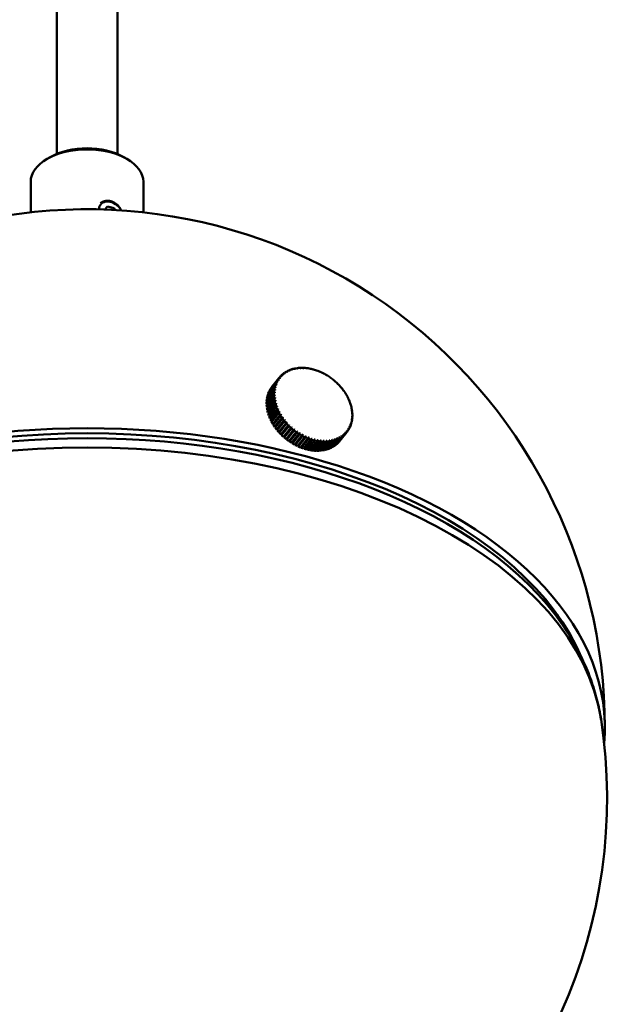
# Model space of a CAD drawing. Header units: millimetres. Extents: x 849 to 4035, y 828 to 3843.
# Tile 105 of 105: x 3930 to 3999, y 1602 to 1715. Entities that reach past the tile are written whole.
import ezdxf

# ---------------------------------------------------------------- set-up
doc = ezdxf.new("R2010")
doc.units = ezdxf.units.MM
doc.header["$LTSCALE"] = 15
doc.layers.add('Widoczne (ISO)', color=7, linetype='Continuous', lineweight=50)
doc.layers.add('Widoczne wąskie (ISO)', color=7, linetype='Continuous', lineweight=50)

msp = doc.modelspace()

# ---------------------------------------------------------------- linework, layer by layer
at = {"layer": 'Widoczne (ISO)'}
for p, q in [((3934.68, 2105.15), (3934.68, 1699.71)), ((3941.68, 2105.15), (3941.68, 1699.71)), ((3933.93, 1699.35), (3933.58, 1699.14)), ((3942.42, 1699.35), (3942.77, 1699.14)), ((3931.68, 1696.49), (3931.68, 1692.98)), ((3944.68, 1696.49), (3944.68, 1692.98)), ((3940.25, 1693.3), (3940.53, 1693.67)), ((3940.53, 1693.67), (3941.32, 1693.46)), ((3941.32, 1693.46), (3941.16, 1693.26)), ((3941.32, 1693.46), (3941.43, 1693.25)), ((3960.96, 1674.45), (3961, 1674.5)), ((3961.22, 1674.61), (3961.26, 1674.66)), ((3961.5, 1674.74), (3961.53, 1674.79)), ((3961.79, 1674.85), (3961.83, 1674.89)), ((3962.1, 1674.93), (3962.13, 1674.97)), ((3962.42, 1674.99), (3962.45, 1675.02)), ((3962.76, 1675.02), (3962.78, 1675.05)), ((3963.1, 1675.03), (3963.12, 1675.05)), ((3963.45, 1675.01), (3963.47, 1675.03)), ((3963.81, 1674.96), (3963.82, 1674.98)), ((3964.17, 1674.89), (3964.18, 1674.9)), ((3964.52, 1674.79), (3964.54, 1674.8)), ((3964.88, 1674.66), (3964.89, 1674.67)), ((3965.23, 1674.52), (3965.24, 1674.52)), ((3960.02, 1673.35), (3959.17, 1672.3)), ((3959.21, 1672.37), (3960.05, 1673.42)), ((3960.16, 1673.61), (3959.31, 1672.56)), ((3959.35, 1672.63), (3960.19, 1673.67)), ((3960.32, 1673.85), (3959.47, 1672.8)), ((3959.52, 1672.86), (3960.36, 1673.91)), ((3960.38, 1673.94), (3959.54, 1672.89)), ((3960.12, 1673.35), (3960.12, 1673.35)), ((3960.51, 1674.07), (3960.55, 1674.13)), ((3960.73, 1674.27), (3960.77, 1674.33)), ((3965.58, 1674.34), (3965.58, 1674.35)), ((3965.91, 1674.15), (3965.92, 1674.16)), ((3966.24, 1673.93), (3966.25, 1673.94)), ((3966.55, 1673.7), (3966.56, 1673.7)), ((3966.79, 1673.52), (3966.78, 1673.51)), ((3967.07, 1673.25), (3967.07, 1673.24)), ((3958.9, 1671.2), (3959.75, 1672.25)), ((3959.75, 1672.17), (3958.9, 1671.12)), ((3959.77, 1672.48), (3958.93, 1671.43)), ((3958.94, 1671.51), (3959.78, 1672.56)), ((3959.83, 1672.78), (3958.98, 1671.74)), ((3959, 1671.81), (3959.85, 1672.86)), ((3959.91, 1673.07), (3959.07, 1672.03)), ((3959.09, 1672.1), (3959.94, 1673.14)), ((3959.11, 1672.09), (3959.09, 1672.1)), ((3959.22, 1672.36), (3959.21, 1672.37)), ((3959.36, 1672.62), (3959.35, 1672.63)), ((3959.52, 1672.86), (3959.52, 1672.86)), ((3959.81, 1672.18), (3959.86, 1672.24)), ((3959.85, 1672.49), (3959.89, 1672.54)), ((3959.91, 1672.79), (3959.94, 1672.83)), ((3960, 1673.07), (3960.02, 1673.1)), ((3967.34, 1672.97), (3967.34, 1672.96)), ((3967.6, 1672.68), (3967.59, 1672.67)), ((3967.83, 1672.37), (3967.82, 1672.36)), ((3958.9, 1670.88), (3959.74, 1671.93)), ((3959.75, 1671.85), (3958.9, 1670.8)), ((3958.95, 1671.19), (3958.9, 1671.2)), ((3958.92, 1670.56), (3959.76, 1671.6)), ((3959.77, 1671.52), (3958.93, 1670.47)), ((3958.98, 1671.5), (3958.94, 1671.51)), ((3958.97, 1670.23), (3959.81, 1671.27)), ((3959.83, 1671.19), (3958.99, 1670.14)), ((3959.03, 1671.8), (3959, 1671.81)), ((3959.13, 1669.89), (3960, 1670.96)), ((3959.79, 1671.86), (3959.85, 1671.93)), ((3959.81, 1671.53), (3959.87, 1671.61)), ((3959.84, 1671.19), (3959.92, 1671.29)), ((3968.04, 1672.06), (3968.03, 1672.04)), ((3968.22, 1671.73), (3968.21, 1671.72)), ((3968.39, 1671.4), (3968.37, 1671.39)), ((3968.52, 1671.07), (3968.51, 1671.05)), ((3958.96, 1670.87), (3958.9, 1670.88)), ((3958.99, 1670.55), (3958.92, 1670.56)), ((3959.05, 1670.22), (3958.97, 1670.23)), ((3959.05, 1669.89), (3959.89, 1670.94)), ((3959.13, 1669.89), (3959.05, 1669.89)), ((3959.91, 1670.86), (3959.07, 1669.81)), ((3959.13, 1669.89), (3959.13, 1669.89)), ((3959.15, 1669.56), (3959.99, 1670.61)), ((3960.02, 1670.52), (3959.18, 1669.47)), ((3959.23, 1669.56), (3960.1, 1670.64)), ((3959.28, 1669.23), (3960.12, 1670.27)), ((3960.16, 1670.19), (3959.32, 1669.14)), ((3959.36, 1669.24), (3960.23, 1670.31)), ((3959.43, 1668.9), (3960.28, 1669.94)), ((3960.32, 1669.86), (3959.48, 1668.81)), ((3959.51, 1668.91), (3960.38, 1669.99)), ((3968.63, 1670.74), (3968.61, 1670.71)), ((3968.72, 1670.4), (3968.69, 1670.37)), ((3968.77, 1670.07), (3968.74, 1670.04)), ((3959.23, 1669.56), (3959.15, 1669.56)), ((3959.24, 1669.55), (3959.23, 1669.56)), ((3959.36, 1669.24), (3959.28, 1669.23)), ((3959.37, 1669.21), (3959.36, 1669.24)), ((3959.51, 1668.91), (3959.43, 1668.9)), ((3959.53, 1668.88), (3959.51, 1668.91)), ((3959.61, 1668.57), (3960.46, 1669.62)), ((3960.51, 1669.54), (3959.66, 1668.49)), ((3959.69, 1668.6), (3960.56, 1669.67)), ((3959.82, 1668.25), (3960.66, 1669.3)), ((3960.72, 1669.22), (3959.87, 1668.17)), ((3959.89, 1668.28), (3960.76, 1669.36)), ((3960.04, 1667.94), (3960.89, 1668.99)), ((3960.11, 1667.98), (3960.98, 1669.06)), ((3960.95, 1668.91), (3960.11, 1667.87)), ((3960.29, 1667.65), (3961.14, 1668.69)), ((3960.35, 1667.69), (3961.22, 1668.77)), ((3968.72, 1668.81), (3968.68, 1668.77)), ((3968.77, 1669.11), (3968.74, 1669.07)), ((3968.8, 1669.74), (3968.77, 1669.71)), ((3968.8, 1669.42), (3968.77, 1669.38)), ((3959.69, 1668.6), (3959.61, 1668.57)), ((3959.72, 1668.55), (3959.69, 1668.6)), ((3959.89, 1668.28), (3959.82, 1668.25)), ((3959.92, 1668.24), (3959.89, 1668.28)), ((3960.11, 1667.98), (3960.04, 1667.94)), ((3960.15, 1667.93), (3960.11, 1667.98)), ((3960.35, 1667.69), (3960.29, 1667.65)), ((3960.41, 1667.63), (3960.35, 1667.69)), ((3961.2, 1668.62), (3960.36, 1667.57)), ((3960.56, 1667.36), (3961.4, 1668.41)), ((3960.61, 1667.41), (3961.48, 1668.49)), ((3961.47, 1668.34), (3960.63, 1667.29)), ((3960.84, 1667.09), (3961.69, 1668.14)), ((3960.89, 1667.15), (3961.76, 1668.22)), ((3961.76, 1668.07), (3960.92, 1667.03)), ((3961.14, 1666.84), (3961.99, 1667.89)), ((3962.07, 1667.83), (3961.22, 1666.78)), ((3962.13, 1667.91), (3961.27, 1666.84)), ((3961.46, 1666.61), (3962.3, 1667.65)), ((3962.38, 1667.59), (3961.54, 1666.55)), ((3962.45, 1667.69), (3961.58, 1666.61)), ((3968.16, 1667.65), (3967.32, 1666.61)), ((3968.23, 1667.74), (3968.19, 1667.68)), ((3968.39, 1667.98), (3968.35, 1667.93)), ((3968.53, 1668.24), (3968.49, 1668.19)), ((3968.64, 1668.52), (3968.6, 1668.47)), ((3960.61, 1667.41), (3960.56, 1667.36)), ((3960.68, 1667.35), (3960.61, 1667.41)), ((3960.89, 1667.15), (3960.84, 1667.09)), ((3960.96, 1667.09), (3960.89, 1667.15)), ((3961.27, 1666.84), (3961.19, 1666.9)), ((3961.22, 1666.78), (3961.27, 1666.84)), ((3961.58, 1666.61), (3961.5, 1666.66)), ((3961.54, 1666.55), (3961.58, 1666.61)), ((3961.78, 1666.39), (3962.63, 1667.44)), ((3961.9, 1666.41), (3961.83, 1666.45)), ((3962.71, 1667.38), (3961.87, 1666.34)), ((3962.77, 1667.48), (3961.9, 1666.41)), ((3962.12, 1666.19), (3962.96, 1667.24)), ((3963.05, 1667.19), (3962.21, 1666.15)), ((3963.1, 1667.3), (3962.23, 1666.22)), ((3962.46, 1666.02), (3963.31, 1667.07)), ((3963.4, 1667.03), (3962.55, 1665.98)), ((3963.44, 1667.13), (3962.57, 1666.06)), ((3962.81, 1665.87), (3963.66, 1666.92)), ((3963.75, 1666.88), (3962.9, 1665.84)), ((3963.78, 1666.99), (3962.91, 1665.91)), ((3963.17, 1665.74), (3964.01, 1666.79)), ((3964.13, 1666.87), (3963.26, 1665.8)), ((3964.1, 1666.76), (3963.26, 1665.72)), ((3963.52, 1665.64), (3964.37, 1666.69)), ((3964.48, 1666.78), (3963.61, 1665.7)), ((3964.46, 1666.67), (3963.61, 1665.62)), ((3963.88, 1665.57), (3964.72, 1666.61)), ((3964.83, 1666.71), (3963.96, 1665.63)), ((3964.81, 1666.6), (3963.97, 1665.55)), ((3964.23, 1665.52), (3965.08, 1666.56)), ((3965.17, 1666.66), (3964.3, 1665.59)), ((3965.16, 1666.55), (3964.32, 1665.51)), ((3964.58, 1665.49), (3965.42, 1666.54)), ((3965.51, 1666.54), (3964.67, 1665.49)), ((3964.92, 1665.49), (3965.76, 1666.54)), ((3965.85, 1666.54), (3965, 1665.5)), ((3965.25, 1665.52), (3966.09, 1666.57)), ((3966.18, 1666.58), (3965.33, 1665.53)), ((3965.51, 1666.65), (3965.42, 1666.54)), ((3965.57, 1665.57), (3966.41, 1666.62)), ((3966.49, 1666.64), (3965.65, 1665.59)), ((3965.84, 1666.65), (3965.77, 1666.56)), ((3965.88, 1665.65), (3966.72, 1666.7)), ((3966.8, 1666.73), (3965.95, 1665.68)), ((3966.16, 1666.69), (3966.1, 1666.61)), ((3966.17, 1665.76), (3967.01, 1666.81)), ((3967.08, 1666.84), (3966.24, 1665.79)), ((3966.47, 1666.74), (3966.41, 1666.68)), ((3966.44, 1665.89), (3967.29, 1666.94)), ((3967.35, 1666.97), (3966.51, 1665.93)), ((3966.7, 1666.04), (3967.54, 1667.09)), ((3966.76, 1666.82), (3966.72, 1666.77)), ((3967.61, 1667.13), (3966.76, 1666.09)), ((3966.93, 1666.22), (3967.78, 1667.27)), ((3967.84, 1667.31), (3966.99, 1666.27)), ((3967.04, 1666.93), (3967, 1666.88)), ((3967.15, 1666.42), (3967.99, 1667.46)), ((3968.05, 1667.52), (3967.2, 1666.47)), ((3967.2, 1666.47), (3967.2, 1666.48)), ((3967.3, 1667.05), (3967.27, 1667.02)), ((3967.53, 1667.2), (3967.52, 1667.19)), ((3961.87, 1666.34), (3961.9, 1666.41)), ((3962.23, 1666.22), (3962.17, 1666.25)), ((3962.21, 1666.15), (3962.23, 1666.22)), ((3962.57, 1666.06), (3962.51, 1666.08)), ((3962.55, 1665.98), (3962.57, 1666.06)), ((3962.91, 1665.91), (3962.86, 1665.93)), ((3962.9, 1665.84), (3962.91, 1665.91)), ((3963.26, 1665.8), (3963.22, 1665.81)), ((3963.26, 1665.72), (3963.26, 1665.8)), ((3963.61, 1665.7), (3963.58, 1665.71)), ((3963.61, 1665.62), (3963.61, 1665.7)), ((3963.96, 1665.63), (3963.94, 1665.64)), ((3963.97, 1665.55), (3963.96, 1665.63)), ((3964.3, 1665.59), (3964.29, 1665.59)), ((3964.32, 1665.51), (3964.3, 1665.59)), ((3964.67, 1665.49), (3964.64, 1665.57)), ((3965, 1665.5), (3964.98, 1665.57)), ((3965.33, 1665.53), (3965.31, 1665.59)), ((3965.65, 1665.59), (3965.62, 1665.64)), ((3965.95, 1665.68), (3965.93, 1665.72)), ((3966.24, 1665.79), (3966.22, 1665.82)), ((3966.51, 1665.93), (3966.49, 1665.95)), ((3966.76, 1666.09), (3966.75, 1666.1)), ((3966.99, 1666.27), (3966.98, 1666.28)), ((3990.88, 1648.58), (3993.05, 1645.41)), ((3994.18, 1643.63), (3994.18, 1643.84))]:
    msp.add_line(p, q, dxfattribs=at)
for centre, radius, start, end in [((3938.18, 1633.59), 59.75, 0, 109.602), ((3938.18, 1625.42), 60, 171.2634, 8.7366)]:
    msp.add_arc(centre, radius, start, end, dxfattribs=at)
for centre, major_axis, ratio, start_param, end_param in [((3938.18, 1696.49), (-6.5, 0), 0.57735, 3.141593, 6.283185), ((3938.18, 1696.9), (-6, 0), 0.57735, 3.926991, 5.497787), ((3940.92, 1692.95), (-1.17, 0.94), 0.739997, 4.171838, 6.818875), ((3964.27, 1670.8), (-3.89, 3.14), 0.739997, 6.077332, 6.135872), ((3962.02, 1668.03), (-4.11, 5.97), 0.657001, 5.650111, 5.665648), ((3964.27, 1670.8), (-3.89, 3.14), 0.739997, 5.998793, 6.057332), ((3962.09, 1668.07), (4.11, -5.97), 0.657001, 2.508519, 2.524056), ((3964.31, 1670.84), (-3.83, 3.09), 0.739997, 6.057165, 6.077499), ((3962.02, 1668.03), (-3.49, 6.35), 0.643673, 5.715704, 5.731241), ((3964.27, 1670.8), (-3.89, 3.14), 0.739997, 5.920253, 5.978792), ((3962.09, 1668.07), (3.49, -6.35), 0.643673, 2.574111, 2.589648), ((3964.31, 1670.84), (-3.83, 3.09), 0.739997, 5.978625, 5.99896), ((3962.02, 1668.03), (-2.86, 6.66), 0.626377, 5.777641, 5.793178), ((3964.27, 1670.8), (-3.89, 3.14), 0.739997, 5.841713, 5.900252), ((3962.09, 1668.06), (2.86, -6.66), 0.626377, 2.636048, 2.651586), ((3964.31, 1670.84), (-3.83, 3.09), 0.739997, 5.900085, 5.92042), ((3962.02, 1668.04), (-2.22, 6.9), 0.605218, 5.835377, 5.850915), ((3964.31, 1670.84), (-3.83, 3.09), 0.739997, 5.821545, 5.84188), ((3964.27, 1670.8), (3.89, -3.14), 0.739997, 2.62158, 2.68012), ((3962.09, 1668.06), (2.22, -6.9), 0.605218, 2.693785, 2.709322), ((3962.02, 1668.04), (-1.59, 7.07), 0.580328, 5.888571, 5.904109), ((3964.31, 1670.84), (-3.83, 3.09), 0.739997, 5.743006, 5.76334), ((3964.27, 1670.8), (3.89, -3.14), 0.739997, 2.543041, 2.60158), ((3962.09, 1668.06), (-1.59, 7.07), 0.580328, 5.888571, 5.904109), ((3962.01, 1668.04), (-0.98, 7.18), 0.551861, 5.93706, 5.952597), ((3964.31, 1670.84), (-3.83, 3.09), 0.739997, 5.664466, 5.6848), ((3964.27, 1670.8), (3.89, -3.14), 0.739997, 2.464501, 2.52304), ((3962.1, 1668.05), (-0.98, 7.18), 0.551861, 5.93706, 5.952597), ((3962.01, 1668.05), (-0.39, 7.24), 0.519991, 5.980823, 5.99636), ((3964.31, 1670.84), (-3.83, 3.09), 0.739997, 5.585926, 5.606261), ((3964.27, 1670.8), (3.89, -3.14), 0.739997, 2.385961, 2.4445), ((3962.1, 1668.05), (-0.39, 7.24), 0.519991, 5.980823, 5.99636), ((3962.01, 1668.05), (0.17, 7.25), 0.484915, 6.019945, 6.035482), ((3964.31, 1670.84), (-3.83, 3.09), 0.739997, 5.507386, 5.527721), ((3962.1, 1668.05), (0.17, 7.25), 0.484915, 6.019945, 6.035482), ((3964.27, 1670.8), (3.89, -3.14), 0.739997, 2.307421, 2.365961), ((3962.01, 1668.05), (0.71, 7.22), 0.446849, 6.054577, 6.070114), ((3964.31, 1670.84), (-3.83, 3.09), 0.739997, 5.428846, 5.449181), ((3962.1, 1668.04), (0.71, 7.22), 0.446849, 6.054577, 6.070114), ((3964.27, 1670.8), (3.89, -3.14), 0.739997, 2.228881, 2.287421), ((3962.01, 1668.06), (1.22, 7.15), 0.406028, 6.084912, 6.10045), ((3964.31, 1670.84), (-3.83, 3.09), 0.739997, 5.350307, 5.370641), ((3962.1, 1668.04), (1.22, 7.15), 0.406028, 6.084912, 6.10045), ((3964.27, 1670.8), (3.89, -3.14), 0.739997, 2.150342, 2.208881), ((3962.01, 1668.06), (1.7, 7.05), 0.362704, 6.11116, 6.126697), ((3964.31, 1670.84), (-3.83, 3.09), 0.739997, 5.271767, 5.292101), ((3962.1, 1668.04), (1.7, 7.05), 0.362704, 6.11116, 6.126697), ((3964.27, 1670.8), (3.89, -3.14), 0.739997, 2.071802, 2.130341), ((3962.01, 1668.06), (2.16, 6.92), 0.317144, 6.133527, 6.149064), ((3964.31, 1670.84), (-3.83, 3.09), 0.739997, 5.193227, 5.213561), ((3962.1, 1668.03), (2.16, 6.92), 0.317144, 6.133527, 6.149064), ((3964.27, 1670.8), (3.89, -3.14), 0.739997, 1.993262, 2.051801), ((3962.01, 1668.07), (2.6, 6.77), 0.269629, 6.152209, 6.167746), ((3964.31, 1670.84), (-3.83, 3.09), 0.739997, 5.114687, 5.135022), ((3962.1, 1668.03), (2.6, 6.77), 0.269629, 6.152209, 6.167746), ((3964.27, 1670.8), (3.89, -3.14), 0.739997, 1.914722, 1.973262), ((3962.01, 1668.07), (3.01, 6.6), 0.220451, 6.167379, 6.182917), ((3964.31, 1670.84), (-3.83, 3.09), 0.739997, 5.036147, 5.056482), ((3962.1, 1668.03), (3.01, 6.6), 0.220451, 6.167379, 6.182917), ((3964.27, 1670.8), (3.89, -3.14), 0.739997, 1.836182, 1.894722), ((3962.01, 1668.07), (3.4, 6.4), 0.169914, 6.179187, 6.194725), ((3964.31, 1670.84), (-3.83, 3.09), 0.739997, 4.957608, 4.977942), ((3964.27, 1670.8), (-3.89, 3.14), 0.739997, 0.186846, 0.245386), ((3962.04, 1668.02), (-6.55, 3.1), 0.66212, 5.299277, 5.314814), ((3964.27, 1670.8), (-3.89, 3.14), 0.739997, 0.108306, 0.166846), ((3962.07, 1668.08), (6.55, -3.1), 0.66212, 2.157684, 2.173221), ((3964.31, 1670.84), (-3.83, 3.09), 0.739997, 0.166679, 0.187013), ((3962.04, 1668.02), (-6.19, 3.77), 0.669362, 5.368865, 5.384402), ((3964.27, 1670.8), (-3.89, 3.14), 0.739997, 0.029766, 0.088306), ((3962.07, 1668.08), (6.19, -3.77), 0.669362, 2.227272, 2.24281), ((3964.31, 1670.84), (-3.83, 3.09), 0.739997, 0.088139, 0.108473), ((3962.03, 1668.02), (-5.76, 4.4), 0.672479, 5.439876, 5.455414), ((3964.27, 1670.8), (-3.89, 3.14), 0.739997, 6.234412, 6.292951), ((3962.08, 1668.08), (5.76, -4.4), 0.672479, 2.298284, 2.313821), ((3964.31, 1670.84), (-3.83, 3.09), 0.739997, 0.009599, 0.029934), ((3962.03, 1668.02), (-5.26, 4.99), 0.671449, 5.511179, 5.526717), ((3964.27, 1670.8), (-3.89, 3.14), 0.739997, 6.155872, 6.214412), ((3962.08, 1668.08), (5.26, -4.99), 0.671449, 2.369587, 2.385124), ((3964.31, 1670.84), (-3.83, 3.09), 0.739997, 6.214245, 6.234579), ((3962.03, 1668.02), (-4.71, 5.51), 0.666279, 5.581621, 5.597158), ((3962.08, 1668.07), (4.71, -5.51), 0.666279, 2.440028, 2.455565), ((3964.31, 1670.84), (-3.83, 3.09), 0.739997, 6.135705, 6.156039), ((3962.1, 1668.03), (3.4, 6.4), 0.169914, 6.179187, 6.194725), ((3964.27, 1670.8), (3.89, -3.14), 0.739997, 1.757642, 1.816182), ((3962.01, 1668.07), (3.78, 6.19), 0.118329, 6.187752, 6.203289), ((3964.31, 1670.84), (-3.83, 3.09), 0.739997, 4.879068, 4.899402), ((3962.1, 1668.02), (3.78, 6.19), 0.118329, 6.187752, 6.203289), ((3964.27, 1670.8), (3.89, -3.14), 0.739997, 1.679103, 1.737642), ((3962.01, 1668.08), (4.13, 5.96), 0.066015, 6.193161, 6.208699), ((3964.31, 1670.84), (-3.83, 3.09), 0.739997, 4.800528, 4.820862), ((3962.1, 1668.02), (4.13, 5.96), 0.066015, 6.193161, 6.208699), ((3964.27, 1670.8), (3.89, -3.14), 0.739997, 1.600563, 1.659102), ((3962.02, 1668.08), (4.47, 5.71), 0.013294, 6.195472, 6.21101), ((3964.31, 1670.84), (-3.83, 3.09), 0.739997, 4.721988, 4.742323), ((3962.09, 1668.02), (4.47, 5.71), 0.013294, 6.195472, 6.21101), ((3964.27, 1670.8), (3.89, -3.14), 0.739997, 1.522023, 1.580562), ((3962.02, 1668.08), (4.8, 5.44), 0.039509, 0.072939, 0.088476), ((3964.31, 1670.84), (-3.83, 3.09), 0.739997, 4.643448, 4.663783), ((3962.09, 1668.02), (4.8, 5.44), 0.039509, 0.072939, 0.088476), ((3964.27, 1670.8), (3.89, -3.14), 0.739997, 1.443483, 1.502023), ((3964.31, 1670.84), (-3.83, 3.09), 0.739997, 4.564908, 4.585243), ((3962.02, 1668.08), (5.11, 5.15), 0.092068, 0.076783, 0.092321), ((3963.43, 1669.75), (-3.89, 3.14), 0.739997, 0.186846, 0.245386), ((3963.43, 1669.75), (-3.89, 3.14), 0.739997, 0.108306, 0.166846), ((3963.43, 1669.75), (-3.89, 3.14), 0.739997, 0.029766, 0.088306), ((3963.43, 1669.75), (-3.89, 3.14), 0.739997, 0, 0.009766), ((3964.27, 1670.8), (-3.89, 3.14), 0.739997, 0.501005, 0.559545), ((3964.27, 1670.8), (-3.89, 3.14), 0.739997, 0.422466, 0.481005), ((3962.06, 1668.09), (7.24, -0.39), 0.593147, 1.911352, 1.92689), ((3962.05, 1668.01), (-7.24, 0.39), 0.593147, 5.052945, 5.068482), ((3962.05, 1668.01), (-7.17, 1.05), 0.616202, 5.108426, 5.123963), ((3964.27, 1670.8), (-3.89, 3.14), 0.739997, 0.343926, 0.402465), ((3962.06, 1668.09), (7.17, -1.05), 0.616202, 1.966833, 1.98237), ((3962.05, 1668.01), (-7.04, 1.73), 0.635457, 5.168303, 5.183841), ((3964.27, 1670.8), (-3.89, 3.14), 0.739997, 0.265386, 0.323925), ((3962.06, 1668.09), (7.04, -1.73), 0.635457, 2.026711, 2.042248), ((3964.31, 1670.84), (3.83, -3.09), 0.739997, 3.622431, 3.642765), ((3964.31, 1670.84), (3.83, -3.09), 0.739997, 3.543891, 3.564225), ((3962.04, 1668.01), (-6.83, 2.42), 0.650794, 5.232138, 5.247675), ((3964.31, 1670.84), (-3.83, 3.09), 0.739997, 0.323758, 0.344093), ((3962.07, 1668.08), (6.83, -2.42), 0.650794, 2.090545, 2.106082), ((3964.31, 1670.84), (-3.83, 3.09), 0.739997, 0.245219, 0.265553), ((3962.09, 1668.01), (5.11, 5.15), 0.092068, 0.076783, 0.092321), ((3964.27, 1670.8), (3.89, -3.14), 0.739997, 1.364943, 1.423483), ((3964.31, 1670.84), (-3.83, 3.09), 0.739997, 4.486369, 4.506703), ((3962.02, 1668.09), (5.4, 4.84), 0.14406, 0.083751, 0.099288), ((3962.09, 1668.01), (5.4, 4.84), 0.14406, 0.083751, 0.099288), ((3964.27, 1670.8), (3.89, -3.14), 0.739997, 1.286404, 1.344943), ((3964.31, 1670.84), (-3.83, 3.09), 0.739997, 4.407829, 4.428163), ((3962.02, 1668.09), (5.68, 4.51), 0.195164, 0.093913, 0.10945), ((3962.09, 1668.01), (5.68, 4.51), 0.195164, 0.093913, 0.10945), ((3964.27, 1670.8), (3.89, -3.14), 0.739997, 1.207864, 1.266403), ((3964.31, 1670.84), (-3.83, 3.09), 0.739997, 4.329289, 4.349623), ((3962.03, 1668.09), (5.94, 4.15), 0.245064, 0.107374, 0.122912), ((3962.08, 1668.01), (5.94, 4.15), 0.245064, 0.107374, 0.122912), ((3964.27, 1670.8), (3.89, -3.14), 0.739997, 1.129324, 1.187863), ((3963.43, 1669.75), (-3.89, 3.14), 0.739997, 0.422466, 0.481005), ((3963.43, 1669.75), (-3.89, 3.14), 0.739997, 0.501005, 0.559545), ((3963.43, 1669.75), (-3.89, 3.14), 0.739997, 0.343926, 0.402465), ((3963.43, 1669.75), (-3.89, 3.14), 0.739997, 0.265386, 0.323925), ((3962.05, 1668.09), (7.25, 0.25), 0.566436, 1.860516, 1.876053), ((3962.06, 1668.01), (-7.25, -0.25), 0.566436, 5.002109, 5.017646), ((3964.27, 1670.8), (-3.89, 3.14), 0.739997, 0.579545, 0.638085), ((3962.05, 1668.09), (7.2, 0.85), 0.536232, 1.814411, 1.829948), ((3962.06, 1668.01), (-7.2, -0.85), 0.536232, 4.956004, 4.971541), ((3964.27, 1670.8), (-3.89, 3.14), 0.739997, 0.658085, 0.716625), ((3962.05, 1668.09), (7.11, 1.42), 0.502723, 1.773, 1.788537), ((3962.06, 1668.01), (-7.11, -1.42), 0.502723, 4.914592, 4.93013), ((3964.27, 1670.8), (-3.89, 3.14), 0.739997, 0.736625, 0.795164), ((3964.31, 1670.84), (3.83, -3.09), 0.739997, 3.70097, 3.721305), ((3964.31, 1670.84), (3.83, -3.09), 0.739997, 3.77951, 3.799845), ((3962.04, 1668.09), (6.98, 1.96), 0.466114, 1.73616, 1.751697), ((3964.31, 1670.84), (3.83, -3.09), 0.739997, 3.85805, 3.878385), ((3964.31, 1670.84), (3.83, -3.09), 0.739997, 3.93659, 3.956924), ((3964.31, 1670.84), (-3.83, 3.09), 0.739997, 4.250749, 4.271084), ((3962.03, 1668.09), (6.19, 3.77), 0.293454, 0.124269, 0.139806), ((3962.08, 1668.01), (6.19, 3.77), 0.293454, 0.124269, 0.139806), ((3964.27, 1670.8), (3.89, -3.14), 0.739997, 1.050784, 1.109324), ((3964.31, 1670.84), (-3.83, 3.09), 0.739997, 4.172209, 4.192544), ((3962.03, 1668.09), (6.42, 3.36), 0.340034, 0.144757, 0.160295), ((3962.08, 1668.01), (6.42, 3.36), 0.340034, 0.144757, 0.160295), ((3964.27, 1670.8), (3.89, -3.14), 0.739997, 0.972244, 1.030784), ((3964.31, 1670.84), (-3.83, 3.09), 0.739997, 4.09367, 4.114004), ((3962.04, 1668.09), (6.63, 2.93), 0.384518, 0.169026, 0.184563), ((3962.07, 1668.01), (6.63, 2.93), 0.384518, 0.169026, 0.184563), ((3964.27, 1670.8), (3.89, -3.14), 0.739997, 0.893704, 0.952244), ((3964.31, 1670.84), (-3.83, 3.09), 0.739997, 4.01513, 4.035464), ((3962.04, 1668.09), (6.82, 2.46), 0.426631, 0.197278, 0.212815), ((3962.07, 1668.01), (6.82, 2.46), 0.426631, 0.197278, 0.212815), ((3964.27, 1670.8), (3.89, -3.14), 0.739997, 0.815165, 0.873704), ((3963.43, 1669.75), (-3.89, 3.14), 0.739997, 0.579545, 0.638085), ((3963.43, 1669.75), (-3.89, 3.14), 0.739997, 0.658085, 0.716625), ((3963.43, 1669.75), (-3.89, 3.14), 0.739997, 0.736625, 0.795164), ((3962.07, 1668.01), (-6.98, -1.96), 0.466114, 4.877753, 4.89329), ((3964.27, 1670.8), (-3.89, 3.14), 0.739997, 0.815165, 0.873704), ((3962.04, 1668.09), (6.82, 2.46), 0.426631, 1.703716, 1.719253), ((3962.07, 1668.01), (-6.82, -2.46), 0.426631, 4.845309, 4.860846), ((3964.27, 1670.8), (-3.89, 3.14), 0.739997, 0.893704, 0.952244), ((3964.31, 1670.84), (3.83, -3.09), 0.739997, 4.01513, 4.035464), ((3962.04, 1668.09), (6.63, 2.93), 0.384518, 1.675465, 1.691002), ((3962.07, 1668.01), (-6.63, -2.93), 0.384518, 4.817057, 4.832594), ((3964.27, 1670.8), (-3.89, 3.14), 0.739997, 0.972244, 1.030784), ((3964.31, 1670.84), (3.83, -3.09), 0.739997, 4.09367, 4.114004), ((3962.03, 1668.09), (6.42, 3.36), 0.340034, 1.651196, 1.666733), ((3962.08, 1668.01), (-6.42, -3.36), 0.340034, 4.792788, 4.808326), ((3964.27, 1670.8), (-3.89, 3.14), 0.739997, 1.050784, 1.109324), ((3964.31, 1670.84), (3.83, -3.09), 0.739997, 4.172209, 4.192544), ((3964.31, 1670.84), (-3.83, 3.09), 0.739997, 3.93659, 3.956924), ((3962.04, 1668.09), (6.98, 1.96), 0.466114, 0.229722, 0.245259), ((3962.07, 1668.01), (6.98, 1.96), 0.466114, 0.229722, 0.245259), ((3964.27, 1670.8), (3.89, -3.14), 0.739997, 0.736625, 0.795164), ((3964.31, 1670.84), (-3.83, 3.09), 0.739997, 3.85805, 3.878385), ((3962.05, 1668.09), (7.11, 1.42), 0.502723, 0.266561, 0.282099), ((3962.06, 1668.01), (7.11, 1.42), 0.502723, 0.266561, 0.282099), ((3964.27, 1670.8), (3.89, -3.14), 0.739997, 0.658085, 0.716625), ((3964.31, 1670.84), (-3.83, 3.09), 0.739997, 3.77951, 3.799845), ((3962.05, 1668.09), (7.2, 0.85), 0.536232, 0.307973, 0.32351), ((3962.06, 1668.01), (7.2, 0.85), 0.536232, 0.307973, 0.32351), ((3964.27, 1670.8), (3.89, -3.14), 0.739997, 0.579545, 0.638085), ((3938.18, 1633.59), (59.75, 0), 0.57735, 6.229931, 9.478033), ((3963.43, 1669.75), (-3.89, 3.14), 0.739997, 0.815165, 0.873704), ((3963.43, 1669.75), (-3.89, 3.14), 0.739997, 0.893704, 0.952244), ((3963.43, 1669.75), (-3.89, 3.14), 0.739997, 0.972244, 1.030784), ((3963.43, 1669.75), (-3.89, 3.14), 0.739997, 1.050784, 1.109324), ((3962.03, 1668.09), (6.19, 3.77), 0.293454, 1.630707, 1.646244), ((3962.08, 1668.01), (-6.19, -3.77), 0.293454, 4.7723, 4.787837), ((3964.27, 1670.8), (-3.89, 3.14), 0.739997, 1.129324, 1.187863), ((3964.31, 1670.84), (3.83, -3.09), 0.739997, 4.250749, 4.271084), ((3962.03, 1668.09), (5.94, 4.15), 0.245064, 1.613813, 1.62935), ((3962.08, 1668.01), (-5.94, -4.15), 0.245064, 4.755405, 4.770943), ((3964.27, 1670.8), (-3.89, 3.14), 0.739997, 1.207864, 1.266403), ((3964.31, 1670.84), (3.83, -3.09), 0.739997, 4.329289, 4.349623), ((3962.02, 1668.09), (5.68, 4.51), 0.195164, 1.600351, 1.615889), ((3962.09, 1668.01), (-5.68, -4.51), 0.195164, 4.741944, 4.757481), ((3964.27, 1670.8), (-3.89, 3.14), 0.739997, 1.286404, 1.344943), ((3964.31, 1670.84), (3.83, -3.09), 0.739997, 4.407829, 4.428163), ((3962.02, 1668.09), (5.4, 4.84), 0.14406, 1.590189, 1.605726), ((3962.09, 1668.01), (-5.4, -4.84), 0.14406, 4.731782, 4.747319), ((3964.31, 1670.84), (3.83, -3.09), 0.739997, 4.486369, 4.506703), ((3964.27, 1670.8), (3.89, -3.14), 0.739997, 0.265386, 0.323925), ((3964.31, 1670.84), (3.83, -3.09), 0.739997, 0.323758, 0.344093), ((3962.05, 1668.01), (-7.04, 1.73), 0.635457, 3.661865, 3.677402), ((3962.06, 1668.09), (7.04, -1.73), 0.635457, 0.520272, 0.53581), ((3964.31, 1670.84), (-3.83, 3.09), 0.739997, 3.543891, 3.564225), ((3962.05, 1668.01), (-7.17, 1.05), 0.616202, 3.601987, 3.617525), ((3964.27, 1670.8), (3.89, -3.14), 0.739997, 0.343926, 0.402465), ((3962.06, 1668.09), (7.17, -1.05), 0.616202, 0.460395, 0.475932), ((3964.31, 1670.84), (-3.83, 3.09), 0.739997, 3.70097, 3.721305), ((3962.05, 1668.09), (7.25, 0.25), 0.566436, 0.354078, 0.369615), ((3962.06, 1668.01), (7.25, 0.25), 0.566436, 0.354078, 0.369615), ((3964.31, 1670.84), (-3.83, 3.09), 0.739997, 3.622431, 3.642765), ((3962.06, 1668.09), (7.24, -0.39), 0.593147, 0.404914, 0.420451), ((3962.05, 1668.01), (-7.24, 0.39), 0.593147, 3.546507, 3.562044), ((3964.27, 1670.8), (3.89, -3.14), 0.739997, 0.422466, 0.481005), ((3964.27, 1670.8), (3.89, -3.14), 0.739997, 0.501005, 0.559545), ((3963.43, 1669.75), (-3.89, 3.14), 0.739997, 1.129324, 1.187863), ((3963.43, 1669.75), (-3.89, 3.14), 0.739997, 1.207864, 1.266403), ((3963.43, 1669.75), (-3.89, 3.14), 0.739997, 1.286404, 1.344943), ((3963.43, 1669.75), (-3.89, 3.14), 0.739997, 1.364943, 1.423483), ((3964.27, 1670.8), (-3.89, 3.14), 0.739997, 1.364943, 1.423483), ((3962.02, 1668.08), (5.11, 5.15), 0.092068, 1.583222, 1.598759), ((3962.09, 1668.01), (-5.11, -5.15), 0.092068, 4.724814, 4.740352), ((3964.27, 1670.8), (-3.89, 3.14), 0.739997, 1.443483, 1.502023), ((3964.31, 1670.84), (3.83, -3.09), 0.739997, 4.564908, 4.585243), ((3962.02, 1668.08), (4.8, 5.44), 0.039509, 1.579377, 1.594914), ((3964.31, 1670.84), (3.83, -3.09), 0.739997, 4.643448, 4.663783), ((3962.09, 1668.02), (-4.8, -5.44), 0.039509, 4.720969, 4.736507), ((3964.27, 1670.8), (-3.89, 3.14), 0.739997, 1.522023, 1.580562), ((3962.02, 1668.08), (4.47, 5.71), 0.013294, 4.689034, 4.704571), ((3964.31, 1670.84), (3.83, -3.09), 0.739997, 4.721988, 4.742323), ((3962.09, 1668.02), (-4.47, -5.71), 0.013294, 1.547441, 1.562979), ((3964.27, 1670.8), (-3.89, 3.14), 0.739997, 1.600563, 1.659102), ((3962.01, 1668.08), (4.13, 5.96), 0.066015, 4.686723, 4.70226), ((3964.31, 1670.84), (3.83, -3.09), 0.739997, 4.800528, 4.820862), ((3962.1, 1668.02), (-4.13, -5.96), 0.066015, 1.54513, 1.560668), ((3964.27, 1670.8), (-3.89, 3.14), 0.739997, 1.679103, 1.737642), ((3964.31, 1670.84), (3.83, -3.09), 0.739997, 6.214245, 6.234579), ((3962.03, 1668.02), (-5.26, 4.99), 0.671449, 4.004741, 4.020278), ((3962.08, 1668.08), (5.26, -4.99), 0.671449, 0.863148, 0.878686), ((3964.27, 1670.8), (3.89, -3.14), 0.739997, 6.234412, 6.292951), ((3964.31, 1670.84), (3.83, -3.09), 0.739997, 0.009599, 0.029934), ((3962.03, 1668.02), (-5.76, 4.4), 0.672479, 3.933438, 3.948975), ((3962.08, 1668.08), (5.76, -4.4), 0.672479, 0.791845, 0.807383), ((3964.27, 1670.8), (3.89, -3.14), 0.739997, 0.029766, 0.088306), ((3964.31, 1670.84), (3.83, -3.09), 0.739997, 0.088139, 0.108473), ((3962.04, 1668.02), (-6.19, 3.77), 0.669362, 3.862427, 3.877964), ((3962.07, 1668.08), (6.19, -3.77), 0.669362, 0.720834, 0.736371), ((3964.27, 1670.8), (3.89, -3.14), 0.739997, 0.108306, 0.166846), ((3964.31, 1670.84), (3.83, -3.09), 0.739997, 0.166679, 0.187013), ((3962.04, 1668.02), (-6.55, 3.1), 0.66212, 3.792838, 3.808376), ((3962.07, 1668.08), (6.55, -3.1), 0.66212, 0.651246, 0.666783), ((3964.27, 1670.8), (3.89, -3.14), 0.739997, 0.186846, 0.245386), ((3964.31, 1670.84), (3.83, -3.09), 0.739997, 0.245219, 0.265553), ((3962.04, 1668.01), (-6.83, 2.42), 0.650794, 3.725699, 3.741237), ((3962.07, 1668.08), (6.83, -2.42), 0.650794, 0.584107, 0.599644), ((3938.18, 1633.59), (-58.75, 0), 0.57735, 3.3797, 6.045078), ((3963.43, 1669.75), (-3.89, 3.14), 0.739997, 1.443483, 1.502023), ((3963.43, 1669.75), (-3.89, 3.14), 0.739997, 1.522023, 1.580562), ((3963.43, 1669.75), (-3.89, 3.14), 0.739997, 1.600563, 1.659102), ((3963.43, 1669.75), (-3.89, 3.14), 0.739997, 1.679103, 1.737642), ((3962.01, 1668.07), (3.78, 6.19), 0.118329, 4.681313, 4.696851), ((3964.31, 1670.84), (3.83, -3.09), 0.739997, 4.879068, 4.899402), ((3962.1, 1668.02), (-3.78, -6.19), 0.118329, 1.539721, 1.555258), ((3964.27, 1670.8), (-3.89, 3.14), 0.739997, 1.757642, 1.816182), ((3962.01, 1668.07), (3.4, 6.4), 0.169914, 4.672749, 4.688286), ((3964.31, 1670.84), (3.83, -3.09), 0.739997, 4.957608, 4.977942), ((3962.1, 1668.03), (-3.4, -6.4), 0.169914, 1.531156, 1.546694), ((3964.27, 1670.8), (-3.89, 3.14), 0.739997, 1.836182, 1.894722), ((3962.01, 1668.07), (3.01, 6.6), 0.220451, 4.660941, 4.676478), ((3964.31, 1670.84), (3.83, -3.09), 0.739997, 5.036147, 5.056482), ((3962.1, 1668.03), (-3.01, -6.6), 0.220451, 1.519348, 1.534886), ((3964.27, 1670.8), (-3.89, 3.14), 0.739997, 1.914722, 1.973262), ((3962.01, 1668.07), (2.6, 6.77), 0.269629, 4.64577, 4.661308), ((3964.31, 1670.84), (3.83, -3.09), 0.739997, 5.114687, 5.135022), ((3962.1, 1668.03), (-2.6, -6.77), 0.269629, 1.504178, 1.519715), ((3964.27, 1670.8), (-3.89, 3.14), 0.739997, 1.993262, 2.051801), ((3962.01, 1668.06), (2.16, 6.92), 0.317144, 4.627089, 4.642626), ((3964.31, 1670.84), (3.83, -3.09), 0.739997, 5.193227, 5.213561), ((3962.1, 1668.03), (-2.16, -6.92), 0.317144, 1.485496, 1.501033), ((3964.27, 1670.8), (-3.89, 3.14), 0.739997, 2.071802, 2.130341), ((3962.01, 1668.06), (1.7, 7.05), 0.362704, 4.604722, 4.620259), ((3964.31, 1670.84), (3.83, -3.09), 0.739997, 5.271767, 5.292101), ((3962.1, 1668.04), (-1.7, -7.05), 0.362704, 1.463129, 1.478666), ((3964.27, 1670.8), (-3.89, 3.14), 0.739997, 2.150342, 2.208881), ((3962.01, 1668.06), (1.22, 7.15), 0.406028, 4.578474, 4.594011), ((3964.31, 1670.84), (3.83, -3.09), 0.739997, 5.350307, 5.370641), ((3962.1, 1668.04), (-1.22, -7.15), 0.406028, 1.436882, 1.452419), ((3964.27, 1670.8), (-3.89, 3.14), 0.739997, 2.228881, 2.287421), ((3962.01, 1668.05), (0.71, 7.22), 0.446849, 4.548139, 4.563676), ((3964.31, 1670.84), (3.83, -3.09), 0.739997, 5.428846, 5.449181), ((3962.1, 1668.04), (-0.71, -7.22), 0.446849, 1.406546, 1.422083), ((3964.27, 1670.8), (-3.89, 3.14), 0.739997, 2.307421, 2.365961), ((3962.01, 1668.05), (0.17, 7.25), 0.484915, 4.513506, 4.529043), ((3964.31, 1670.84), (3.83, -3.09), 0.739997, 5.507386, 5.527721), ((3962.1, 1668.05), (-0.17, -7.25), 0.484915, 1.371914, 1.387451), ((3964.27, 1670.8), (-3.89, 3.14), 0.739997, 2.385961, 2.4445), ((3962.01, 1668.05), (-0.39, 7.24), 0.519991, 4.474385, 4.489922), ((3964.31, 1670.84), (3.83, -3.09), 0.739997, 5.585926, 5.606261), ((3962.1, 1668.05), (0.39, -7.24), 0.519991, 1.332792, 1.348329), ((3964.27, 1670.8), (-3.89, 3.14), 0.739997, 2.464501, 2.52304), ((3962.01, 1668.04), (-0.98, 7.18), 0.551861, 4.430622, 4.446159), ((3964.31, 1670.84), (3.83, -3.09), 0.739997, 5.664466, 5.6848), ((3962.1, 1668.05), (0.98, -7.18), 0.551861, 1.289029, 1.304566), ((3964.27, 1670.8), (-3.89, 3.14), 0.739997, 2.543041, 2.60158), ((3964.31, 1670.84), (3.83, -3.09), 0.739997, 5.743006, 5.76334), ((3962.02, 1668.04), (-1.59, 7.07), 0.580328, 4.382133, 4.39767), ((3962.09, 1668.06), (1.59, -7.07), 0.580328, 1.24054, 1.256078), ((3964.27, 1670.8), (-3.89, 3.14), 0.739997, 2.62158, 2.68012), ((3964.31, 1670.84), (3.83, -3.09), 0.739997, 5.821545, 5.84188), ((3962.02, 1668.04), (-2.22, 6.9), 0.605218, 4.328939, 4.344476), ((3962.09, 1668.06), (2.22, -6.9), 0.605218, 1.187346, 1.202884), ((3964.27, 1670.8), (3.89, -3.14), 0.739997, 5.841713, 5.900252), ((3964.31, 1670.84), (3.83, -3.09), 0.739997, 5.900085, 5.92042), ((3962.02, 1668.03), (-2.86, 6.66), 0.626377, 4.271203, 4.28674), ((3962.09, 1668.06), (2.86, -6.66), 0.626377, 1.12961, 1.145147), ((3964.27, 1670.8), (3.89, -3.14), 0.739997, 5.920253, 5.978792), ((3963.43, 1669.75), (3.89, -3.14), 0.739997, 6.234412, 6.283185), ((3964.31, 1670.84), (3.83, -3.09), 0.739997, 5.978625, 5.99896), ((3962.02, 1668.03), (-3.49, 6.35), 0.643673, 4.209265, 4.224803), ((3962.09, 1668.07), (3.49, -6.35), 0.643673, 1.067673, 1.08321), ((3964.27, 1670.8), (3.89, -3.14), 0.739997, 5.998793, 6.057332), ((3964.31, 1670.84), (3.83, -3.09), 0.739997, 6.057165, 6.077499), ((3962.02, 1668.03), (-4.11, 5.97), 0.657001, 4.143673, 4.15921), ((3962.09, 1668.07), (4.11, -5.97), 0.657001, 1.00208, 1.017618), ((3964.27, 1670.8), (3.89, -3.14), 0.739997, 6.077332, 6.135872), ((3964.31, 1670.84), (3.83, -3.09), 0.739997, 6.135705, 6.156039), ((3962.03, 1668.02), (-4.71, 5.51), 0.666279, 4.075182, 4.090719), ((3962.08, 1668.07), (4.71, -5.51), 0.666279, 0.93359, 0.949127), ((3964.27, 1670.8), (3.89, -3.14), 0.739997, 6.155872, 6.214412), ((3963.43, 1669.75), (-3.89, 3.14), 0.739997, 1.757642, 1.816182), ((3963.43, 1669.75), (-3.89, 3.14), 0.739997, 1.836182, 1.894722), ((3963.43, 1669.75), (-3.89, 3.14), 0.739997, 1.914722, 1.973262), ((3963.43, 1669.75), (-3.89, 3.14), 0.739997, 1.993262, 2.051801), ((3963.43, 1669.75), (-3.89, 3.14), 0.739997, 2.071802, 2.130341), ((3963.43, 1669.75), (-3.89, 3.14), 0.739997, 2.150342, 2.208881), ((3963.43, 1669.75), (-3.89, 3.14), 0.739997, 2.228881, 2.287421), ((3963.43, 1669.75), (-3.89, 3.14), 0.739997, 2.307421, 2.365961), ((3963.43, 1669.75), (-3.89, 3.14), 0.739997, 2.385961, 2.4445), ((3963.43, 1669.75), (-3.89, 3.14), 0.739997, 2.464501, 2.52304), ((3963.43, 1669.75), (-3.89, 3.14), 0.739997, 2.543041, 2.60158), ((3963.43, 1669.75), (-3.89, 3.14), 0.739997, 2.62158, 2.68012), ((3963.43, 1669.75), (3.89, -3.14), 0.739997, 5.841713, 5.900252), ((3963.43, 1669.75), (3.89, -3.14), 0.739997, 5.920253, 5.978792), ((3963.43, 1669.75), (3.89, -3.14), 0.739997, 5.998793, 6.057332), ((3963.43, 1669.75), (3.89, -3.14), 0.739997, 6.077332, 6.135872), ((3963.43, 1669.75), (3.89, -3.14), 0.739997, 6.155872, 6.214412)]:
    msp.add_ellipse(centre, major_axis=major_axis, ratio=ratio, start_param=start_param, end_param=end_param, dxfattribs=at)
for points, knots in [([(3939.74, 1694.04), (3939.77, 1694.06), (3939.81, 1694.09), (3939.98, 1694.21), (3940.16, 1694.28), (3940.54, 1694.34), (3940.74, 1694.32), (3940.92, 1694.27)], [1.0890755, 1.0890755, 1.0890755, 1.0890755, 1.1041419, 1.1041419, 1.1654784, 1.1654784, 1.2268149, 1.2268149, 1.2268149, 1.2268149]), ([(3940.92, 1694.27), (3941.11, 1694.22), (3941.3, 1694.13), (3941.65, 1693.88), (3941.8, 1693.72), (3941.95, 1693.51), (3941.98, 1693.47), (3942, 1693.43)], [0.245363, 0.245363, 0.245363, 0.245363, 0.3066995, 0.3066995, 0.368036, 0.368036, 0.3831023, 0.3831023, 0.3831023, 0.3831023]), ([(3993.05, 1645.41), (3993.51, 1644.74), (3993.94, 1644.06), (3994.73, 1642.67), (3995.1, 1641.96), (3995.77, 1640.52), (3996.07, 1639.79), (3996.59, 1638.32), (3996.82, 1637.57), (3997.21, 1636.06), (3997.36, 1635.3), (3997.48, 1634.53)], [3.3755929, 3.3755929, 3.3755929, 3.3755929, 3.4332674, 3.4332674, 3.4909419, 3.4909419, 3.5486163, 3.5486163, 3.6062908, 3.6062908, 3.6639653, 3.6639653, 3.6639653, 3.6639653])]:
    msp.add_open_spline(points, degree=3, knots=knots, dxfattribs=at)
at = {"layer": 'Widoczne wąskie (ISO)'}
for centre, major_axis, start_param, end_param in [((3938.18, 1632.88), (59.01, 0), 0.376865, 2.764728), ((3938.18, 1631.5), (-59.54, 0), 3.230085, 6.194693), ((3938.18, 1638.6), (56, 0), 0.225936, 0.249702)]:
    msp.add_ellipse(centre, major_axis=major_axis, ratio=0.57735, start_param=start_param, end_param=end_param, dxfattribs=at)

doc.saveas('drawing.dxf')
